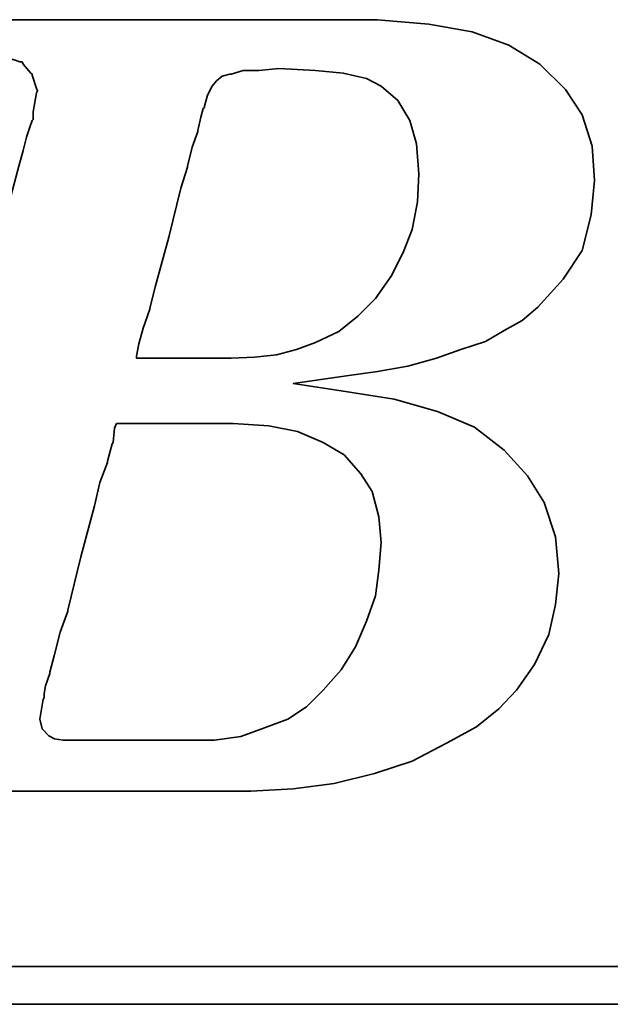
# Model space of a CAD drawing. Header units: millimetres. Extents: x -35 to 371, y -58 to 75.
# Tile 37 of 123: x 111.658 to 112.469, y 1.12 to 2.474. Entities that reach past the tile are written whole.
import ezdxf

# ---------------------------------------------------------------- set-up
doc = ezdxf.new("R2010")
doc.units = ezdxf.units.MM
doc.layers.add('DIM', color=4, linetype='Continuous')
doc.layers.add('layer 1', color=7, linetype='Continuous')

# ---------------------------------------------------------------- blocks, each defined once
blk = doc.blocks.new('TBI MOTION logo(完整正式版)')
at = {"layer": 'layer 1', "color": 22, "lineweight": 35}
for points, knots in [([(-64.65375, -6.86375), (-64.65375, -6.86375), (-64.84375, -7.29625), (-64.84375, -7.29625), (-64.84375, -7.29625), (-64.84375, -7.29625), (-64.86875, -7.34375), (-64.86875, -7.34375), (-64.86875, -7.34375), (-64.86875, -7.34375), (-64.86875, -7.36875), (-64.86875, -7.36875), (-64.86875, -7.36875), (-64.86875, -7.36875), (-65.15375, -7.65375), (-65.15375, -7.65375), (-65.15375, -7.65375), (-65.15375, -7.65375), (-65.17875, -7.65375), (-65.17875, -7.65375), (-65.17875, -7.65375), (-65.17875, -7.65375), (-65.20375, -7.67875), (-65.20375, -7.67875), (-65.20375, -7.67875), (-65.20375, -7.67875), (-65.58875, -7.87125), (-65.58875, -7.87125), (-65.58875, -7.87125), (-65.58875, -7.87125), (-65.63375, -7.87125), (-65.63375, -7.87125), (-65.63375, -7.87125), (-65.63375, -7.87125), (-65.65875, -7.89375), (-65.65875, -7.89375), (-65.65875, -7.89375), (-65.65875, -7.89375), (-66.09375, -7.94375), (-66.09375, -7.94375), (-66.09375, -7.94375), (-66.09375, -7.94375), (-66.11375, -7.94375), (-66.11375, -7.94375), (-66.11375, -7.94375), (-66.11375, -7.94375), (-66.16375, -7.94375), (-66.16375, -7.94375), (-66.16375, -7.94375), (-66.16375, -7.94375), (-66.30875, -7.94375), (-66.30875, -7.94375), (-66.30875, -7.94375), (-66.30875, -7.94375), (-66.69375, -7.94375), (-66.69375, -7.94375), (-66.69375, -7.94375), (-66.69375, -7.94375), (-67.07375, -7.94375), (-67.07375, -7.94375), (-67.07375, -7.94375), (-67.07375, -7.94375), (-67.12375, -7.94375), (-67.12375, -7.94375), (-67.12375, -7.94375), (-67.12375, -7.94375), (-67.12375, -7.96625), (-67.12375, -7.96625), (-67.12375, -7.96625), (-67.12375, -7.96625), (-67.14875, -7.99125), (-67.14875, -7.99125), (-67.14875, -7.99125), (-67.14875, -7.99125), (-67.24375, -8.34875), (-67.24375, -8.34875), (-67.24375, -8.34875), (-67.24375, -8.34875), (-67.31375, -8.68625), (-67.31375, -8.68625), (-67.31375, -8.68625), (-67.31375, -8.68625), (-67.26875, -8.68625), (-67.26875, -8.68625), (-67.26875, -8.68625), (-67.26875, -8.68625), (-67.07375, -8.68625), (-67.07375, -8.68625), (-67.07375, -8.68625), (-67.07375, -8.68625), (-66.54875, -8.68625), (-66.54875, -8.68625), (-66.54875, -8.68625), (-66.54875, -8.68625), (-65.82625, -8.68625), (-65.82625, -8.68625), (-65.82625, -8.68625), (-65.82625, -8.68625), (-65.01375, -8.68625), (-65.01375, -8.68625), (-65.01375, -8.68625), (-65.01375, -8.68625), (-64.05375, -8.68625), (-64.05375, -8.68625), (-64.05375, -8.68625), (-64.05375, -8.68625), (-62.08375, -8.68625), (-62.08375, -8.68625), (-62.08375, -8.68625), (-62.08375, -8.68625), (-60.06875, -8.68625), (-60.06875, -8.68625), (-60.06875, -8.68625), (-60.06875, -8.68625), (-59.10875, -8.68625), (-59.10875, -8.68625), (-59.10875, -8.68625), (-59.10875, -8.68625), (-58.29375, -8.68625), (-58.29375, -8.68625), (-58.29375, -8.68625), (-58.29375, -8.68625), (-57.57375, -8.68625), (-57.57375, -8.68625), (-57.57375, -8.68625), (-57.57375, -8.68625), (-57.04875, -8.68625), (-57.04875, -8.68625), (-57.04875, -8.68625), (-57.04875, -8.68625), (-56.85375, -8.68625), (-56.85375, -8.68625), (-56.85375, -8.68625), (-56.85375, -8.68625), (-56.70875, -8.68625), (-56.70875, -8.68625), (-56.70875, -8.68625), (-56.70875, -8.68625), (-56.61375, -8.68625), (-56.61375, -8.68625), (-56.61375, -8.68625), (-56.61375, -8.68625), (-56.56875, -8.68625), (-56.56875, -8.68625), (-56.56875, -8.68625), (-56.56875, -8.68625), (-55.65375, -8.63875), (-55.65375, -8.63875), (-55.65375, -8.63875), (-55.65375, -8.63875), (-54.76875, -8.51875), (-54.76875, -8.51875), (-54.76875, -8.51875), (-54.76875, -8.51875), (-53.90375, -8.30375), (-53.90375, -8.30375), (-53.90375, -8.30375), (-53.90375, -8.30375), (-53.08875, -8.03875), (-53.08875, -8.03875), (-53.08875, -8.03875), (-53.08875, -8.03875), (-52.34375, -7.65375), (-52.34375, -7.65375), (-52.34375, -7.65375), (-52.34375, -7.65375), (-51.69875, -7.29625), (-51.69875, -7.29625), (-51.69875, -7.29625), (-51.69875, -7.29625), (-51.21875, -6.91125), (-51.21875, -6.91125), (-51.21875, -6.91125), (-51.21875, -6.91125), (-50.83375, -6.50375), (-50.83375, -6.50375), (-50.83375, -6.50375), (-50.83375, -6.50375), (-50.44875, -5.94875), (-50.44875, -5.94875), (-50.44875, -5.94875), (-50.44875, -5.94875), (-50.13875, -5.30375), (-50.13875, -5.30375), (-50.13875, -5.30375), (-50.13875, -5.30375), (-49.99375, -4.65375), (-49.99375, -4.65375), (-49.99375, -4.65375), (-49.99375, -4.65375), (-49.92375, -3.98375), (-49.92375, -3.98375), (-49.92375, -3.98375), (-49.92375, -3.98375), (-49.99375, -3.19374), (-49.99375, -3.19374), (-49.99375, -3.19374), (-49.99375, -3.19374), (-50.23374, -2.44874), (-50.23374, -2.44874), (-50.23374, -2.44874), (-50.23374, -2.44874), (-50.59375, -1.87374), (-50.59375, -1.87374), (-50.59375, -1.87374), (-50.59375, -1.87374), (-51.09875, -1.31874), (-51.09875, -1.31874), (-51.09875, -1.31874), (-51.09875, -1.31874), (-51.74375, -0.81875), (-51.74375, -0.81875), (-51.74375, -0.81875), (-51.74375, -0.81875), (-52.53875, -0.48125), (-52.53875, -0.48125), (-52.53875, -0.48125), (-52.53875, -0.48125), (-53.47375, -0.21875), (-53.47375, -0.21875), (-53.47375, -0.21875), (-53.47375, -0.21875), (-54.52875, -0.04874), (-54.52875, -0.04874), (-54.52875, -0.04874), (-54.52875, -0.04874), (-55.65375, 0.12125), (-55.65375, 0.12125), (-55.65375, 0.12125), (-55.65375, 0.12125), (-54.50375, 0.28624), (-54.50375, 0.28624), (-54.50375, 0.28624), (-54.50375, 0.28624), (-53.83375, 0.38124), (-53.83375, 0.38124), (-53.83375, 0.38124), (-53.83375, 0.38124), (-53.18375, 0.50125), (-53.18375, 0.50125), (-53.18375, 0.50125), (-53.18375, 0.50125), (-52.55875, 0.66874), (-52.55875, 0.66874), (-52.55875, 0.66874), (-52.55875, 0.66874), (-52.03375, 0.86124), (-52.03375, 0.86124), (-52.03375, 0.86124), (-52.03375, 0.86124), (-51.50374, 1.03124), (-51.50374, 1.03124), (-51.50374, 1.03124), (-51.50374, 1.03124), (-51.09875, 1.27125), (-51.09875, 1.27125), (-51.09875, 1.27125), (-51.09875, 1.27125), (-50.71375, 1.48624), (-50.71375, 1.48624), (-50.71375, 1.48624), (-50.71375, 1.48624), (-50.37625, 1.77625), (-50.37625, 1.77625), (-50.37625, 1.77625), (-50.37625, 1.77625), (-49.82375, 2.37625), (-49.82375, 2.37625), (-49.82375, 2.37625), (-49.82375, 2.37625), (-49.41875, 2.99625), (-49.41875, 2.99625), (-49.41875, 2.99625), (-49.41875, 2.99625), (-49.22375, 3.76625), (-49.22375, 3.76625), (-49.22375, 3.76625), (-49.22375, 3.76625), (-49.15375, 4.50874), (-49.15375, 4.50874), (-49.15375, 4.50874), (-49.15375, 4.50874), (-49.20375, 5.25125), (-49.20375, 5.25125), (-49.20375, 5.25125), (-49.20375, 5.25125), (-49.41875, 5.92625), (-49.41875, 5.92625), (-49.41875, 5.92625), (-49.41875, 5.92625), (-49.77875, 6.47625), (-49.77875, 6.47625), (-49.77875, 6.47625), (-49.77875, 6.47625), (-50.33125, 7.02624), (-50.33125, 7.02624), (-50.33125, 7.02624), (-50.33125, 7.02624), (-51.00125, 7.43625), (-51.00125, 7.43625), (-51.00125, 7.43625), (-51.00125, 7.43625), (-51.79375, 7.72625), (-51.79375, 7.72625), (-51.79375, 7.72625), (-51.79375, 7.72625), (-52.72875, 7.89124), (-52.72875, 7.89124), (-52.72875, 7.89124), (-52.72875, 7.89124), (-53.83375, 7.98625), (-53.83375, 7.98625), (-53.83375, 7.98625), (-53.83375, 7.98625), (-53.92875, 7.98625), (-53.92875, 7.98625), (-53.92875, 7.98625), (-53.92875, 7.98625), (-54.26375, 7.98625), (-54.26375, 7.98625), (-54.26375, 7.98625), (-54.26375, 7.98625), (-54.74375, 7.98625), (-54.74375, 7.98625), (-54.74375, 7.98625), (-54.74375, 7.98625), (-55.36875, 7.98625), (-55.36875, 7.98625), (-55.36875, 7.98625), (-55.36875, 7.98625), (-56.13375, 7.98625), (-56.13375, 7.98625), (-56.13375, 7.98625), (-56.13375, 7.98625), (-56.94875, 7.98625), (-56.94875, 7.98625), (-56.94875, 7.98625), (-56.94875, 7.98625), (-58.77625, 7.98625), (-58.77625, 7.98625), (-58.77625, 7.98625), (-58.77625, 7.98625), (-60.59875, 7.98625), (-60.59875, 7.98625), (-60.59875, 7.98625), (-60.59875, 7.98625), (-61.41375, 7.98625), (-61.41375, 7.98625), (-61.41375, 7.98625), (-61.41375, 7.98625), (-62.17875, 7.98625), (-62.17875, 7.98625), (-62.17875, 7.98625), (-62.17875, 7.98625), (-62.80375, 7.98625), (-62.80375, 7.98625), (-62.80375, 7.98625), (-62.80375, 7.98625), (-63.30625, 7.98625), (-63.30625, 7.98625), (-63.30625, 7.98625), (-63.30625, 7.98625), (-63.57375, 7.98625), (-63.57375, 7.98625), (-63.57375, 7.98625), (-63.57375, 7.98625), (-63.57375, 7.96375), (-63.57375, 7.96375), (-63.57375, 7.96375), (-63.57375, 7.96375), (-63.59875, 7.94125), (-63.59875, 7.94125), (-63.59875, 7.94125), (-63.59875, 7.94125), (-63.69375, 7.55625), (-63.69375, 7.55625), (-63.69375, 7.55625), (-63.69375, 7.55625), (-63.76375, 7.24624), (-63.76375, 7.24624), (-63.76375, 7.24624), (-63.76375, 7.24624), (-63.23875, 7.24624), (-63.23875, 7.24624), (-63.23875, 7.24624), (-63.23875, 7.24624), (-62.75875, 7.24624), (-62.75875, 7.24624), (-62.75875, 7.24624), (-62.75875, 7.24624), (-62.61125, 7.24624), (-62.61125, 7.24624), (-62.61125, 7.24624), (-62.61125, 7.24624), (-62.56625, 7.24624), (-62.56625, 7.24624), (-62.56625, 7.24624), (-62.56625, 7.24624), (-62.22875, 7.24624), (-62.22875, 7.24624), (-62.22875, 7.24624), (-62.22875, 7.24624), (-62.20375, 7.24624), (-62.20375, 7.24624), (-62.20375, 7.24624), (-62.20375, 7.24624), (-62.17875, 7.21875), (-62.17875, 7.21875), (-62.17875, 7.21875), (-62.17875, 7.21875), (-61.96375, 7.17125), (-61.96375, 7.17125), (-61.96375, 7.17125), (-61.96375, 7.17125), (-61.72375, 7.12624), (-61.72375, 7.12624), (-61.72375, 7.12624), (-61.72375, 7.12624), (-61.70375, 7.12624), (-61.70375, 7.12624), (-61.70375, 7.12624), (-61.70375, 7.12624), (-61.55875, 7.07624), (-61.55875, 7.07624), (-61.55875, 7.07624), (-61.55875, 7.07624), (-61.50875, 7.07624), (-61.50875, 7.07624), (-61.50875, 7.07624), (-61.50875, 7.07624), (-61.48375, 7.02624), (-61.48375, 7.02624), (-61.48375, 7.02624), (-61.48375, 7.02624), (-61.31875, 6.83375), (-61.31875, 6.83375), (-61.31875, 6.83375), (-61.31875, 6.83375), (-61.29375, 6.81125), (-61.29375, 6.81125), (-61.29375, 6.81125), (-61.29375, 6.81125), (-61.29375, 6.78625), (-61.29375, 6.78625), (-61.29375, 6.78625), (-61.29375, 6.78625), (-61.19875, 6.50124), (-61.19875, 6.50124), (-61.19875, 6.50124), (-61.19875, 6.50124), (-61.17375, 6.45124), (-61.17375, 6.45124), (-61.17375, 6.45124), (-61.17375, 6.45124), (-61.19875, 6.40625), (-61.19875, 6.40625), (-61.19875, 6.40625), (-61.19875, 6.40625), (-61.26875, 5.99624), (-61.26875, 5.99624), (-61.26875, 5.99624), (-61.26875, 5.99624), (-61.26875, 5.85125), (-61.26875, 5.85125), (-61.26875, 5.85125), (-61.26875, 5.85125), (-61.26875, 5.82625), (-61.26875, 5.82625), (-61.26875, 5.82625), (-61.26875, 5.82625), (-61.29375, 5.80625), (-61.29375, 5.80625), (-61.29375, 5.80625), (-61.29375, 5.80625), (-61.34125, 5.66125), (-61.34125, 5.66125), (-61.34125, 5.66125), (-61.34125, 5.66125), (-61.41375, 5.44625), (-61.41375, 5.44625), (-61.41375, 5.44625), (-61.41375, 5.44625), (-61.48375, 5.15625), (-61.48375, 5.15625), (-61.48375, 5.15625), (-61.48375, 5.15625), (-61.58375, 4.82124), (-61.58375, 4.82124), (-61.58375, 4.82124), (-61.58375, 4.82124), (-61.79875, 4.00375), (-61.79875, 4.00375), (-61.79875, 4.00375), (-61.79875, 4.00375), (-62.05875, 2.99625), (-62.05875, 2.99625), (-62.05875, 2.99625), (-62.05875, 2.99625), (-62.34875, 1.91625), (-62.34875, 1.91625), (-62.34875, 1.91625), (-62.34875, 1.91625), (-62.97375, -0.41124), (-62.97375, -0.41124), (-62.97375, -0.41124), (-62.97375, -0.41124), (-63.59875, -2.75875), (-63.59875, -2.75875), (-63.59875, -2.75875), (-63.59875, -2.75875), (-63.88375, -3.86374), (-63.88375, -3.86374), (-63.88375, -3.86374), (-63.88375, -3.86374), (-64.14875, -4.82374), (-64.14875, -4.82374), (-64.14875, -4.82374), (-64.14875, -4.82374), (-64.36375, -5.64125), (-64.36375, -5.64125), (-64.36375, -5.64125), (-64.36375, -5.64125), (-64.43625, -5.97625), (-64.43625, -5.97625), (-64.43625, -5.97625), (-64.43625, -5.97625), (-64.50875, -6.28625), (-64.50875, -6.28625), (-64.50875, -6.28625), (-64.50875, -6.28625), (-64.50875, -6.30875), (-64.50875, -6.30875), (-64.50875, -6.30875), (-64.50875, -6.30875), (-64.57875, -6.50375), (-64.57875, -6.50375), (-64.57875, -6.50375), (-64.57875, -6.50375), (-64.62875, -6.69625), (-64.62875, -6.69625), (-64.62875, -6.69625), (-64.62875, -6.69625), (-64.62875, -6.76875), (-64.62875, -6.76875), (-64.62875, -6.76875), (-64.62875, -6.76875), (-64.62875, -6.81375), (-64.62875, -6.81375), (-64.62875, -6.81375), (-64.62875, -6.81375), (-64.62875, -6.83875), (-64.62875, -6.83875), (-64.62875, -6.83875), (-64.62875, -6.83875), (-64.65375, -6.86375), (-64.65375, -6.86375)], [0, 0, 0, 0, 0.00719424, 0.00719424, 0.00719424, 0.00719424, 0.01438849, 0.01438849, 0.01438849, 0.01438849, 0.02158273, 0.02158273, 0.02158273, 0.02158273, 0.02877698, 0.02877698, 0.02877698, 0.02877698, 0.03597122, 0.03597122, 0.03597122, 0.03597122, 0.04316547, 0.04316547, 0.04316547, 0.04316547, 0.05035971, 0.05035971, 0.05035971, 0.05035971, 0.05755396, 0.05755396, 0.05755396, 0.05755396, 0.0647482, 0.0647482, 0.0647482, 0.0647482, 0.07194245, 0.07194245, 0.07194245, 0.07194245, 0.07913669, 0.07913669, 0.07913669, 0.07913669, 0.08633094, 0.08633094, 0.08633094, 0.08633094, 0.09352518, 0.09352518, 0.09352518, 0.09352518, 0.10071942, 0.10071942, 0.10071942, 0.10071942, 0.10791367, 0.10791367, 0.10791367, 0.10791367, 0.11510791, 0.11510791, 0.11510791, 0.11510791, 0.12230216, 0.12230216, 0.12230216, 0.12230216, 0.1294964, 0.1294964, 0.1294964, 0.1294964, 0.13669065, 0.13669065, 0.13669065, 0.13669065, 0.14388489, 0.14388489, 0.14388489, 0.14388489, 0.15107914, 0.15107914, 0.15107914, 0.15107914, 0.15827338, 0.15827338, 0.15827338, 0.15827338, 0.16546763, 0.16546763, 0.16546763, 0.16546763, 0.17266187, 0.17266187, 0.17266187, 0.17266187, 0.17985612, 0.17985612, 0.17985612, 0.17985612, 0.18705036, 0.18705036, 0.18705036, 0.18705036, 0.1942446, 0.1942446, 0.1942446, 0.1942446, 0.20143885, 0.20143885, 0.20143885, 0.20143885, 0.20863309, 0.20863309, 0.20863309, 0.20863309, 0.21582734, 0.21582734, 0.21582734, 0.21582734, 0.22302158, 0.22302158, 0.22302158, 0.22302158, 0.23021583, 0.23021583, 0.23021583, 0.23021583, 0.23741007, 0.23741007, 0.23741007, 0.23741007, 0.24460432, 0.24460432, 0.24460432, 0.24460432, 0.25179856, 0.25179856, 0.25179856, 0.25179856, 0.25899281, 0.25899281, 0.25899281, 0.25899281, 0.26618705, 0.26618705, 0.26618705, 0.26618705, 0.27338129, 0.27338129, 0.27338129, 0.27338129, 0.28057554, 0.28057554, 0.28057554, 0.28057554, 0.28776978, 0.28776978, 0.28776978, 0.28776978, 0.29496403, 0.29496403, 0.29496403, 0.29496403, 0.30215827, 0.30215827, 0.30215827, 0.30215827, 0.30935252, 0.30935252, 0.30935252, 0.30935252, 0.31654676, 0.31654676, 0.31654676, 0.31654676, 0.32374101, 0.32374101, 0.32374101, 0.32374101, 0.33093525, 0.33093525, 0.33093525, 0.33093525, 0.3381295, 0.3381295, 0.3381295, 0.3381295, 0.34532374, 0.34532374, 0.34532374, 0.34532374, 0.35251799, 0.35251799, 0.35251799, 0.35251799, 0.35971223, 0.35971223, 0.35971223, 0.35971223, 0.36690647, 0.36690647, 0.36690647, 0.36690647, 0.37410072, 0.37410072, 0.37410072, 0.37410072, 0.38129496, 0.38129496, 0.38129496, 0.38129496, 0.38848921, 0.38848921, 0.38848921, 0.38848921, 0.39568345, 0.39568345, 0.39568345, 0.39568345, 0.4028777, 0.4028777, 0.4028777, 0.4028777, 0.41007194, 0.41007194, 0.41007194, 0.41007194, 0.41726619, 0.41726619, 0.41726619, 0.41726619, 0.42446043, 0.42446043, 0.42446043, 0.42446043, 0.43165468, 0.43165468, 0.43165468, 0.43165468, 0.43884892, 0.43884892, 0.43884892, 0.43884892, 0.44604317, 0.44604317, 0.44604317, 0.44604317, 0.45323741, 0.45323741, 0.45323741, 0.45323741, 0.46043165, 0.46043165, 0.46043165, 0.46043165, 0.4676259, 0.4676259, 0.4676259, 0.4676259, 0.47482014, 0.47482014, 0.47482014, 0.47482014, 0.48201439, 0.48201439, 0.48201439, 0.48201439, 0.48920863, 0.48920863, 0.48920863, 0.48920863, 0.49640288, 0.49640288, 0.49640288, 0.49640288, 0.50359712, 0.50359712, 0.50359712, 0.50359712, 0.51079137, 0.51079137, 0.51079137, 0.51079137, 0.51798561, 0.51798561, 0.51798561, 0.51798561, 0.52517986, 0.52517986, 0.52517986, 0.52517986, 0.5323741, 0.5323741, 0.5323741, 0.5323741, 0.53956835, 0.53956835, 0.53956835, 0.53956835, 0.54676259, 0.54676259, 0.54676259, 0.54676259, 0.55395683, 0.55395683, 0.55395683, 0.55395683, 0.56115108, 0.56115108, 0.56115108, 0.56115108, 0.56834532, 0.56834532, 0.56834532, 0.56834532, 0.57553957, 0.57553957, 0.57553957, 0.57553957, 0.58273381, 0.58273381, 0.58273381, 0.58273381, 0.58992806, 0.58992806, 0.58992806, 0.58992806, 0.5971223, 0.5971223, 0.5971223, 0.5971223, 0.60431655, 0.60431655, 0.60431655, 0.60431655, 0.61151079, 0.61151079, 0.61151079, 0.61151079, 0.61870504, 0.61870504, 0.61870504, 0.61870504, 0.62589928, 0.62589928, 0.62589928, 0.62589928, 0.63309353, 0.63309353, 0.63309353, 0.63309353, 0.64028777, 0.64028777, 0.64028777, 0.64028777, 0.64748201, 0.64748201, 0.64748201, 0.64748201, 0.65467626, 0.65467626, 0.65467626, 0.65467626, 0.6618705, 0.6618705, 0.6618705, 0.6618705, 0.66906475, 0.66906475, 0.66906475, 0.66906475, 0.67625899, 0.67625899, 0.67625899, 0.67625899, 0.68345324, 0.68345324, 0.68345324, 0.68345324, 0.69064748, 0.69064748, 0.69064748, 0.69064748, 0.69784173, 0.69784173, 0.69784173, 0.69784173, 0.70503597, 0.70503597, 0.70503597, 0.70503597, 0.71223022, 0.71223022, 0.71223022, 0.71223022, 0.71942446, 0.71942446, 0.71942446, 0.71942446, 0.72661871, 0.72661871, 0.72661871, 0.72661871, 0.73381295, 0.73381295, 0.73381295, 0.73381295, 0.74100719, 0.74100719, 0.74100719, 0.74100719, 0.74820144, 0.74820144, 0.74820144, 0.74820144, 0.75539568, 0.75539568, 0.75539568, 0.75539568, 0.76258993, 0.76258993, 0.76258993, 0.76258993, 0.76978417, 0.76978417, 0.76978417, 0.76978417, 0.77697842, 0.77697842, 0.77697842, 0.77697842, 0.78417266, 0.78417266, 0.78417266, 0.78417266, 0.79136691, 0.79136691, 0.79136691, 0.79136691, 0.79856115, 0.79856115, 0.79856115, 0.79856115, 0.8057554, 0.8057554, 0.8057554, 0.8057554, 0.81294964, 0.81294964, 0.81294964, 0.81294964, 0.82014388, 0.82014388, 0.82014388, 0.82014388, 0.82733813, 0.82733813, 0.82733813, 0.82733813, 0.83453237, 0.83453237, 0.83453237, 0.83453237, 0.84172662, 0.84172662, 0.84172662, 0.84172662, 0.84892086, 0.84892086, 0.84892086, 0.84892086, 0.85611511, 0.85611511, 0.85611511, 0.85611511, 0.86330935, 0.86330935, 0.86330935, 0.86330935, 0.8705036, 0.8705036, 0.8705036, 0.8705036, 0.87769784, 0.87769784, 0.87769784, 0.87769784, 0.88489209, 0.88489209, 0.88489209, 0.88489209, 0.89208633, 0.89208633, 0.89208633, 0.89208633, 0.89928058, 0.89928058, 0.89928058, 0.89928058, 0.90647482, 0.90647482, 0.90647482, 0.90647482, 0.91366906, 0.91366906, 0.91366906, 0.91366906, 0.92086331, 0.92086331, 0.92086331, 0.92086331, 0.92805755, 0.92805755, 0.92805755, 0.92805755, 0.9352518, 0.9352518, 0.9352518, 0.9352518, 0.94244604, 0.94244604, 0.94244604, 0.94244604, 0.94964029, 0.94964029, 0.94964029, 0.94964029, 0.95683453, 0.95683453, 0.95683453, 0.95683453, 0.96402878, 0.96402878, 0.96402878, 0.96402878, 0.97122302, 0.97122302, 0.97122302, 0.97122302, 0.97841727, 0.97841727, 0.97841727, 0.97841727, 0.98561151, 0.98561151, 0.98561151, 0.98561151, 0.99280576, 0.99280576, 0.99280576, 0.99280576, 1, 1, 1, 1]), ([(-57.50375, 6.35625), (-57.50375, 6.35625), (-57.57375, 6.11625), (-57.57375, 6.11625), (-57.57375, 6.11625), (-57.57375, 6.11625), (-57.57375, 6.09125), (-57.57375, 6.09125), (-57.57375, 6.09125), (-57.57375, 6.09125), (-57.59875, 6.06625), (-57.59875, 6.06625), (-57.59875, 6.06625), (-57.59875, 6.06625), (-57.64875, 5.87625), (-57.64875, 5.87625), (-57.64875, 5.87625), (-57.64875, 5.87625), (-57.71875, 5.58875), (-57.71875, 5.58875), (-57.71875, 5.58875), (-57.71875, 5.58875), (-57.71875, 5.56625), (-57.71875, 5.56625), (-57.71875, 5.56625), (-57.71875, 5.56625), (-57.83875, 5.23125), (-57.83875, 5.23125), (-57.83875, 5.23125), (-57.83875, 5.23125), (-57.93625, 4.82124), (-57.93625, 4.82124), (-57.93625, 4.82124), (-57.93625, 4.82124), (-57.93625, 4.79624), (-57.93625, 4.79624), (-57.93625, 4.79624), (-57.93625, 4.79624), (-58.07875, 4.34125), (-58.07875, 4.34125), (-58.07875, 4.34125), (-58.07875, 4.34125), (-58.34375, 3.28625), (-58.34375, 3.28625), (-58.34375, 3.28625), (-58.34375, 3.28625), (-58.62875, 2.23124), (-58.62875, 2.23124), (-58.62875, 2.23124), (-58.62875, 2.23124), (-58.74875, 1.75125), (-58.74875, 1.75125), (-58.74875, 1.75125), (-58.74875, 1.75125), (-58.74875, 1.72625), (-58.74875, 1.72625), (-58.74875, 1.72625), (-58.74875, 1.72625), (-58.89375, 1.31625), (-58.89375, 1.31625), (-58.89375, 1.31625), (-58.89375, 1.31625), (-58.98875, 0.98124), (-58.98875, 0.98124), (-58.98875, 0.98124), (-58.98875, 0.98124), (-59.03875, 0.71625), (-59.03875, 0.71625), (-59.03875, 0.71625), (-59.03875, 0.71625), (-59.03875, 0.66874), (-59.03875, 0.66874), (-59.03875, 0.66874), (-59.03875, 0.66874), (-58.91875, 0.66874), (-58.91875, 0.66874), (-58.91875, 0.66874), (-58.91875, 0.66874), (-58.53375, 0.66874), (-58.53375, 0.66874), (-58.53375, 0.66874), (-58.53375, 0.66874), (-58.10375, 0.66874), (-58.10375, 0.66874), (-58.10375, 0.66874), (-58.10375, 0.66874), (-57.66875, 0.66874), (-57.66875, 0.66874), (-57.66875, 0.66874), (-57.66875, 0.66874), (-57.33375, 0.66874), (-57.33375, 0.66874), (-57.33375, 0.66874), (-57.33375, 0.66874), (-57.09375, 0.66874), (-57.09375, 0.66874), (-57.09375, 0.66874), (-57.09375, 0.66874), (-56.99875, 0.66874), (-56.99875, 0.66874), (-56.99875, 0.66874), (-56.99875, 0.66874), (-56.49375, 0.69374), (-56.49375, 0.69374), (-56.49375, 0.69374), (-56.49375, 0.69374), (-56.01375, 0.74374), (-56.01375, 0.74374), (-56.01375, 0.74374), (-56.01375, 0.74374), (-55.58375, 0.86124), (-55.58375, 0.86124), (-55.58375, 0.86124), (-55.58375, 0.86124), (-55.17375, 1.00624), (-55.17375, 1.00624), (-55.17375, 1.00624), (-55.17375, 1.00624), (-54.67375, 1.24625), (-54.67375, 1.24625), (-54.67375, 1.24625), (-54.67375, 1.24625), (-54.26375, 1.58124), (-54.26375, 1.58124), (-54.26375, 1.58124), (-54.26375, 1.58124), (-53.87875, 1.96374), (-53.87875, 1.96374), (-53.87875, 1.96374), (-53.87875, 1.96374), (-53.54375, 2.44625), (-53.54375, 2.44625), (-53.54375, 2.44625), (-53.54375, 2.44625), (-53.27875, 2.95125), (-53.27875, 2.95125), (-53.27875, 2.95125), (-53.27875, 2.95125), (-53.08875, 3.45124), (-53.08875, 3.45124), (-53.08875, 3.45124), (-53.08875, 3.45124), (-52.96875, 4.05124), (-52.96875, 4.05124), (-52.96875, 4.05124), (-52.96875, 4.05124), (-52.94375, 4.65125), (-52.94375, 4.65125), (-52.94375, 4.65125), (-52.94375, 4.65125), (-52.99375, 5.30125), (-52.99375, 5.30125), (-52.99375, 5.30125), (-52.99375, 5.30125), (-53.13875, 5.80625), (-53.13875, 5.80625), (-53.13875, 5.80625), (-53.13875, 5.80625), (-53.39875, 6.23625), (-53.39875, 6.23625), (-53.39875, 6.23625), (-53.39875, 6.23625), (-53.75875, 6.54875), (-53.75875, 6.54875), (-53.75875, 6.54875), (-53.75875, 6.54875), (-54.07375, 6.71625), (-54.07375, 6.71625), (-54.07375, 6.71625), (-54.07375, 6.71625), (-54.57375, 6.83375), (-54.57375, 6.83375), (-54.57375, 6.83375), (-54.57375, 6.83375), (-55.17375, 6.88625), (-55.17375, 6.88625), (-55.17375, 6.88625), (-55.17375, 6.88625), (-55.96875, 6.93125), (-55.96875, 6.93125), (-55.96875, 6.93125), (-55.96875, 6.93125), (-56.39875, 6.88625), (-56.39875, 6.88625), (-56.39875, 6.88625), (-56.39875, 6.88625), (-56.42125, 6.88625), (-56.42125, 6.88625), (-56.42125, 6.88625), (-56.42125, 6.88625), (-56.73375, 6.88625), (-56.73375, 6.88625), (-56.73375, 6.88625), (-56.73375, 6.88625), (-56.99875, 6.81125), (-56.99875, 6.81125), (-56.99875, 6.81125), (-56.99875, 6.81125), (-57.02375, 6.81125), (-57.02375, 6.81125), (-57.02375, 6.81125), (-57.02375, 6.81125), (-57.18875, 6.76625), (-57.18875, 6.76625), (-57.18875, 6.76625), (-57.18875, 6.76625), (-57.30875, 6.66625), (-57.30875, 6.66625), (-57.30875, 6.66625), (-57.30875, 6.66625), (-57.40875, 6.54875), (-57.40875, 6.54875), (-57.40875, 6.54875), (-57.40875, 6.54875), (-57.50375, 6.35625), (-57.50375, 6.35625)], [0, 0, 0, 0, 0.01851852, 0.01851852, 0.01851852, 0.01851852, 0.03703704, 0.03703704, 0.03703704, 0.03703704, 0.05555556, 0.05555556, 0.05555556, 0.05555556, 0.07407407, 0.07407407, 0.07407407, 0.07407407, 0.09259259, 0.09259259, 0.09259259, 0.09259259, 0.11111111, 0.11111111, 0.11111111, 0.11111111, 0.12962963, 0.12962963, 0.12962963, 0.12962963, 0.14814815, 0.14814815, 0.14814815, 0.14814815, 0.16666667, 0.16666667, 0.16666667, 0.16666667, 0.18518519, 0.18518519, 0.18518519, 0.18518519, 0.2037037, 0.2037037, 0.2037037, 0.2037037, 0.22222222, 0.22222222, 0.22222222, 0.22222222, 0.24074074, 0.24074074, 0.24074074, 0.24074074, 0.25925926, 0.25925926, 0.25925926, 0.25925926, 0.27777778, 0.27777778, 0.27777778, 0.27777778, 0.2962963, 0.2962963, 0.2962963, 0.2962963, 0.31481481, 0.31481481, 0.31481481, 0.31481481, 0.33333333, 0.33333333, 0.33333333, 0.33333333, 0.35185185, 0.35185185, 0.35185185, 0.35185185, 0.37037037, 0.37037037, 0.37037037, 0.37037037, 0.38888889, 0.38888889, 0.38888889, 0.38888889, 0.40740741, 0.40740741, 0.40740741, 0.40740741, 0.42592593, 0.42592593, 0.42592593, 0.42592593, 0.44444444, 0.44444444, 0.44444444, 0.44444444, 0.46296296, 0.46296296, 0.46296296, 0.46296296, 0.48148148, 0.48148148, 0.48148148, 0.48148148, 0.5, 0.5, 0.5, 0.5, 0.51851852, 0.51851852, 0.51851852, 0.51851852, 0.53703704, 0.53703704, 0.53703704, 0.53703704, 0.55555556, 0.55555556, 0.55555556, 0.55555556, 0.57407407, 0.57407407, 0.57407407, 0.57407407, 0.59259259, 0.59259259, 0.59259259, 0.59259259, 0.61111111, 0.61111111, 0.61111111, 0.61111111, 0.62962963, 0.62962963, 0.62962963, 0.62962963, 0.64814815, 0.64814815, 0.64814815, 0.64814815, 0.66666667, 0.66666667, 0.66666667, 0.66666667, 0.68518519, 0.68518519, 0.68518519, 0.68518519, 0.7037037, 0.7037037, 0.7037037, 0.7037037, 0.72222222, 0.72222222, 0.72222222, 0.72222222, 0.74074074, 0.74074074, 0.74074074, 0.74074074, 0.75925926, 0.75925926, 0.75925926, 0.75925926, 0.77777778, 0.77777778, 0.77777778, 0.77777778, 0.7962963, 0.7962963, 0.7962963, 0.7962963, 0.81481481, 0.81481481, 0.81481481, 0.81481481, 0.83333333, 0.83333333, 0.83333333, 0.83333333, 0.85185185, 0.85185185, 0.85185185, 0.85185185, 0.87037037, 0.87037037, 0.87037037, 0.87037037, 0.88888889, 0.88888889, 0.88888889, 0.88888889, 0.90740741, 0.90740741, 0.90740741, 0.90740741, 0.92592593, 0.92592593, 0.92592593, 0.92592593, 0.94444444, 0.94444444, 0.94444444, 0.94444444, 0.96296296, 0.96296296, 0.96296296, 0.96296296, 0.98148148, 0.98148148, 0.98148148, 0.98148148, 1, 1, 1, 1]), ([(-61.03125, -6.57375), (-61.03125, -6.57375), (-61.03125, -6.67125), (-61.03125, -6.67125), (-61.03125, -6.67125), (-61.03125, -6.67125), (-61.05375, -6.69625), (-61.05375, -6.69625), (-61.05375, -6.69625), (-61.05375, -6.69625), (-61.12375, -7.12875), (-61.12375, -7.12875), (-61.12375, -7.12875), (-61.12375, -7.12875), (-61.07875, -7.34375), (-61.07875, -7.34375), (-61.07875, -7.34375), (-61.07875, -7.34375), (-60.93375, -7.48875), (-60.93375, -7.48875), (-60.93375, -7.48875), (-60.93375, -7.48875), (-60.81375, -7.55625), (-60.81375, -7.55625), (-60.81375, -7.55625), (-60.81375, -7.55625), (-60.62375, -7.58375), (-60.62375, -7.58375), (-60.62375, -7.58375), (-60.62375, -7.58375), (-60.30875, -7.58375), (-60.30875, -7.58375), (-60.30875, -7.58375), (-60.30875, -7.58375), (-59.97375, -7.58375), (-59.97375, -7.58375), (-59.97375, -7.58375), (-59.97375, -7.58375), (-59.87875, -7.58375), (-59.87875, -7.58375), (-59.87875, -7.58375), (-59.87875, -7.58375), (-59.63625, -7.58375), (-59.63625, -7.58375), (-59.63625, -7.58375), (-59.63625, -7.58375), (-58.96875, -7.58375), (-58.96875, -7.58375), (-58.96875, -7.58375), (-58.96875, -7.58375), (-58.29375, -7.58375), (-58.29375, -7.58375), (-58.29375, -7.58375), (-58.29375, -7.58375), (-58.05375, -7.58375), (-58.05375, -7.58375), (-58.05375, -7.58375), (-58.05375, -7.58375), (-57.98375, -7.58375), (-57.98375, -7.58375), (-57.98375, -7.58375), (-57.98375, -7.58375), (-57.35875, -7.58375), (-57.35875, -7.58375), (-57.35875, -7.58375), (-57.35875, -7.58375), (-56.78375, -7.50875), (-56.78375, -7.50875), (-56.78375, -7.50875), (-56.78375, -7.50875), (-56.27875, -7.31875), (-56.27875, -7.31875), (-56.27875, -7.31875), (-56.27875, -7.31875), (-55.77375, -7.12875), (-55.77375, -7.12875), (-55.77375, -7.12875), (-55.77375, -7.12875), (-55.36875, -6.86375), (-55.36875, -6.86375), (-55.36875, -6.86375), (-55.36875, -6.86375), (-55.00875, -6.50375), (-55.00875, -6.50375), (-55.00875, -6.50375), (-55.00875, -6.50375), (-54.62375, -6.06875), (-54.62375, -6.06875), (-54.62375, -6.06875), (-54.62375, -6.06875), (-54.31375, -5.56875), (-54.31375, -5.56875), (-54.31375, -5.56875), (-54.31375, -5.56875), (-54.07375, -5.01625), (-54.07375, -5.01625), (-54.07375, -5.01625), (-54.07375, -5.01625), (-53.87875, -4.46374), (-53.87875, -4.46374), (-53.87875, -4.46374), (-53.87875, -4.46374), (-53.80875, -3.91375), (-53.80875, -3.91375), (-53.80875, -3.91375), (-53.80875, -3.91375), (-53.75875, -3.31375), (-53.75875, -3.31375), (-53.75875, -3.31375), (-53.75875, -3.31375), (-53.80875, -2.75875), (-53.80875, -2.75875), (-53.80875, -2.75875), (-53.80875, -2.75875), (-53.95375, -2.20875), (-53.95375, -2.20875), (-53.95375, -2.20875), (-53.95375, -2.20875), (-54.19375, -1.82625), (-54.19375, -1.82625), (-54.19375, -1.82625), (-54.19375, -1.82625), (-54.55375, -1.41875), (-54.55375, -1.41875), (-54.55375, -1.41875), (-54.55375, -1.41875), (-55.00875, -1.15125), (-55.00875, -1.15125), (-55.00875, -1.15125), (-55.00875, -1.15125), (-55.56125, -0.91375), (-55.56125, -0.91375), (-55.56125, -0.91375), (-55.56125, -0.91375), (-56.18125, -0.79375), (-56.18125, -0.79375), (-56.18125, -0.79375), (-56.18125, -0.79375), (-56.94875, -0.74374), (-56.94875, -0.74374), (-56.94875, -0.74374), (-56.94875, -0.74374), (-56.99875, -0.74374), (-56.99875, -0.74374), (-56.99875, -0.74374), (-56.99875, -0.74374), (-57.09375, -0.74374), (-57.09375, -0.74374), (-57.09375, -0.74374), (-57.09375, -0.74374), (-57.38375, -0.74374), (-57.38375, -0.74374), (-57.38375, -0.74374), (-57.38375, -0.74374), (-57.76875, -0.74374), (-57.76875, -0.74374), (-57.76875, -0.74374), (-57.76875, -0.74374), (-58.24625, -0.74374), (-58.24625, -0.74374), (-58.24625, -0.74374), (-58.24625, -0.74374), (-58.72875, -0.74374), (-58.72875, -0.74374), (-58.72875, -0.74374), (-58.72875, -0.74374), (-59.20875, -0.74374), (-59.20875, -0.74374), (-59.20875, -0.74374), (-59.20875, -0.74374), (-59.46875, -0.74374), (-59.46875, -0.74374), (-59.46875, -0.74374), (-59.46875, -0.74374), (-59.51625, -0.83875), (-59.51625, -0.83875), (-59.51625, -0.83875), (-59.51625, -0.83875), (-59.54375, -1.15125), (-59.54375, -1.15125), (-59.54375, -1.15125), (-59.54375, -1.15125), (-59.56375, -1.17874), (-59.56375, -1.17874), (-59.56375, -1.17874), (-59.56375, -1.17874), (-59.66375, -1.55875), (-59.66375, -1.55875), (-59.66375, -1.55875), (-59.66375, -1.55875), (-59.66375, -1.58375), (-59.66375, -1.58375), (-59.66375, -1.58375), (-59.66375, -1.58375), (-59.82875, -2.01874), (-59.82875, -2.01874), (-59.82875, -2.01874), (-59.82875, -2.01874), (-59.94875, -2.52125), (-59.94875, -2.52125), (-59.94875, -2.52125), (-59.94875, -2.52125), (-60.23875, -3.62375), (-60.23875, -3.62375), (-60.23875, -3.62375), (-60.23875, -3.62375), (-60.52375, -4.77624), (-60.52375, -4.77624), (-60.52375, -4.77624), (-60.52375, -4.77624), (-60.52375, -4.79874), (-60.52375, -4.79874), (-60.52375, -4.79874), (-60.52375, -4.79874), (-60.69125, -5.25375), (-60.69125, -5.25375), (-60.69125, -5.25375), (-60.69125, -5.25375), (-60.81375, -5.73625), (-60.81375, -5.73625), (-60.81375, -5.73625), (-60.81375, -5.73625), (-60.90875, -6.11875), (-60.90875, -6.11875), (-60.90875, -6.11875), (-60.90875, -6.11875), (-60.90875, -6.14375), (-60.90875, -6.14375), (-60.90875, -6.14375), (-60.90875, -6.14375), (-61.00375, -6.40875), (-61.00375, -6.40875), (-61.00375, -6.40875), (-61.00375, -6.40875), (-61.03125, -6.57375), (-61.03125, -6.57375)], [0, 0, 0, 0, 0.01694915, 0.01694915, 0.01694915, 0.01694915, 0.03389831, 0.03389831, 0.03389831, 0.03389831, 0.05084746, 0.05084746, 0.05084746, 0.05084746, 0.06779661, 0.06779661, 0.06779661, 0.06779661, 0.08474576, 0.08474576, 0.08474576, 0.08474576, 0.10169492, 0.10169492, 0.10169492, 0.10169492, 0.11864407, 0.11864407, 0.11864407, 0.11864407, 0.13559322, 0.13559322, 0.13559322, 0.13559322, 0.15254237, 0.15254237, 0.15254237, 0.15254237, 0.16949153, 0.16949153, 0.16949153, 0.16949153, 0.18644068, 0.18644068, 0.18644068, 0.18644068, 0.20338983, 0.20338983, 0.20338983, 0.20338983, 0.22033898, 0.22033898, 0.22033898, 0.22033898, 0.23728814, 0.23728814, 0.23728814, 0.23728814, 0.25423729, 0.25423729, 0.25423729, 0.25423729, 0.27118644, 0.27118644, 0.27118644, 0.27118644, 0.28813559, 0.28813559, 0.28813559, 0.28813559, 0.30508475, 0.30508475, 0.30508475, 0.30508475, 0.3220339, 0.3220339, 0.3220339, 0.3220339, 0.33898305, 0.33898305, 0.33898305, 0.33898305, 0.3559322, 0.3559322, 0.3559322, 0.3559322, 0.37288136, 0.37288136, 0.37288136, 0.37288136, 0.38983051, 0.38983051, 0.38983051, 0.38983051, 0.40677966, 0.40677966, 0.40677966, 0.40677966, 0.42372881, 0.42372881, 0.42372881, 0.42372881, 0.44067797, 0.44067797, 0.44067797, 0.44067797, 0.45762712, 0.45762712, 0.45762712, 0.45762712, 0.47457627, 0.47457627, 0.47457627, 0.47457627, 0.49152542, 0.49152542, 0.49152542, 0.49152542, 0.50847458, 0.50847458, 0.50847458, 0.50847458, 0.52542373, 0.52542373, 0.52542373, 0.52542373, 0.54237288, 0.54237288, 0.54237288, 0.54237288, 0.55932203, 0.55932203, 0.55932203, 0.55932203, 0.57627119, 0.57627119, 0.57627119, 0.57627119, 0.59322034, 0.59322034, 0.59322034, 0.59322034, 0.61016949, 0.61016949, 0.61016949, 0.61016949, 0.62711864, 0.62711864, 0.62711864, 0.62711864, 0.6440678, 0.6440678, 0.6440678, 0.6440678, 0.66101695, 0.66101695, 0.66101695, 0.66101695, 0.6779661, 0.6779661, 0.6779661, 0.6779661, 0.69491525, 0.69491525, 0.69491525, 0.69491525, 0.71186441, 0.71186441, 0.71186441, 0.71186441, 0.72881356, 0.72881356, 0.72881356, 0.72881356, 0.74576271, 0.74576271, 0.74576271, 0.74576271, 0.76271186, 0.76271186, 0.76271186, 0.76271186, 0.77966102, 0.77966102, 0.77966102, 0.77966102, 0.79661017, 0.79661017, 0.79661017, 0.79661017, 0.81355932, 0.81355932, 0.81355932, 0.81355932, 0.83050847, 0.83050847, 0.83050847, 0.83050847, 0.84745763, 0.84745763, 0.84745763, 0.84745763, 0.86440678, 0.86440678, 0.86440678, 0.86440678, 0.88135593, 0.88135593, 0.88135593, 0.88135593, 0.89830508, 0.89830508, 0.89830508, 0.89830508, 0.91525424, 0.91525424, 0.91525424, 0.91525424, 0.93220339, 0.93220339, 0.93220339, 0.93220339, 0.94915254, 0.94915254, 0.94915254, 0.94915254, 0.96610169, 0.96610169, 0.96610169, 0.96610169, 0.98305085, 0.98305085, 0.98305085, 0.98305085, 1, 1, 1, 1]), ([(75.90875, -9.47875), (75.90875, -9.47875), (75.90875, -12.28625), (75.90875, -12.28625), (75.90875, -12.28625), (75.90875, -12.28625), (75.90875, -12.47875), (75.90875, -12.47875), (75.90875, -12.47875), (75.90875, -12.47875), (75.71625, -12.47875), (75.71625, -12.47875), (75.71625, -12.47875), (75.71625, -12.47875), (-88.32875, -12.47875), (-88.32875, -12.47875), (-88.32875, -12.47875), (-88.32875, -12.47875), (-88.32875, -13.29375), (-88.32875, -13.29375), (-88.32875, -13.29375), (-88.32875, -13.29375), (82.89125, -13.29375), (82.89125, -13.29375), (82.89125, -13.29375), (82.89125, -13.29375), (75.90875, -9.47875), (75.90875, -9.47875)], [0, 0, 0, 0, 0.14285714, 0.14285714, 0.14285714, 0.14285714, 0.28571429, 0.28571429, 0.28571429, 0.28571429, 0.42857143, 0.42857143, 0.42857143, 0.42857143, 0.57142857, 0.57142857, 0.57142857, 0.57142857, 0.71428571, 0.71428571, 0.71428571, 0.71428571, 0.85714286, 0.85714286, 0.85714286, 0.85714286, 1, 1, 1, 1])]:
    blk.add_open_spline(points, degree=3, knots=knots, dxfattribs=at)

msp = doc.modelspace()

# ---------------------------------------------------------------- block references
at = {"layer": 'DIM', "xscale": 0.0636045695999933, "yscale": 0.0636045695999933, "zscale": 0.0636045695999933}
msp.add_blockref('TBI MOTION logo(完整正式版)', (115.5733, 1.9656), dxfattribs=at)

doc.saveas('drawing.dxf')
